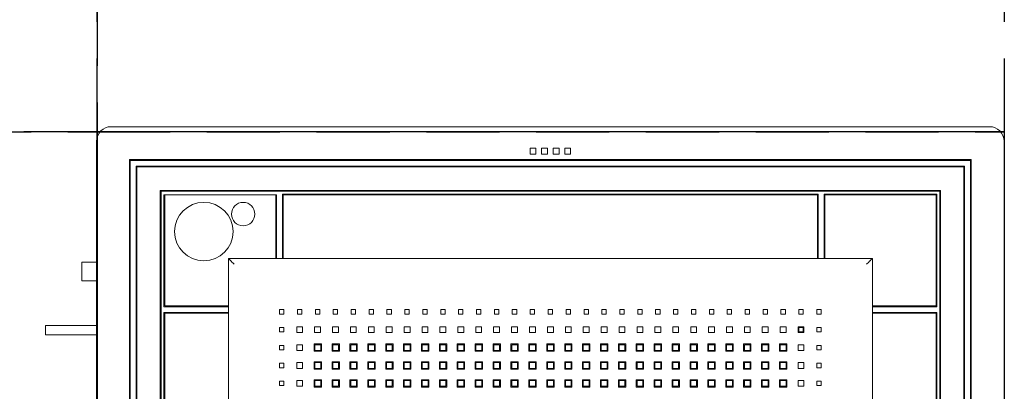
# Model space of a CAD drawing. Header units: millimetres. Extents: x 19325 to 32410, y -4876 to 2807.
# Tile 38 of 72: x 20640 to 20707, y -2385 to -2360. Entities that reach past the tile are written whole.
import ezdxf
from ezdxf import colors
from ezdxf.entities.mleader import LeaderData, LeaderLine
from ezdxf.math import Vec2, Vec3

# ---------------------------------------------------------------- set-up
doc = ezdxf.new("R2010")
doc.units = ezdxf.units.MM
doc.linetypes.add('HIDDEN', pattern=[0.375, 0.25, -0.125])
doc.layers.add('.WK_WODA_OPIS', color=7, linetype='Continuous', lineweight=13)
doc.layers.add('GL-urzadzenia', color=90, linetype='Continuous', lineweight=20)
doc.layers.add('A_SUFITY', color=2, linetype='Continuous')
doc.styles.add('WYMIARY', font='romans.shx', dxfattribs={"width": 0.7})

# ---------------------------------------------------------------- blocks, each defined once
blk = doc.blocks.new('RSen_55_ME_FB_indoor unit - vrv - cassette-wall-floor_daikin - fxza50a2veb - fully flat cassette - fully flat decoration panel_daikin_lxwxh 620x620x306 mm-5003518-bottom')
at = {"lineweight": 18}
for p, q in [((-265, 266.5), (-265, 266.5)), ((265, 266.5), (265, 266.5)), ((-310, 217.35), (-320, 217.35)), ((-320, 211), (-320, 217.35)), ((-266, 217.35), (-266.5, 217.35)), ((-263.5, 217.35), (-264, 217.35)), ((-320, 204.65), (-320, 211)), ((-320, 204.65), (-310, 204.65)), ((-266.5, 204.65), (-266, 204.65)), ((-264, 204.65), (-263.96, 204.65)), ((-310, 174.17), (-345, 174.17)), ((-345, 171), (-345, 174.17)), ((-345, 167.82), (-345, 171)), ((-345, 167.82), (-310, 167.82)), ((-310, -183), (-320, -183)), ((-320, -196), (-320, -183)), ((-320, -209), (-320, -196)), ((-320, -209), (-310, -209))]:
    blk.add_line(p, q, dxfattribs=at)
for centre, start, end in [((-266.5, 266.5), 270.00002, 289.63436), ((-266.5, 266.5), 340.45035, 360), ((266.5, 266.5), 180, 199.54969), ((266.5, 266.5), 250.36568, 270), ((-266.5, -266.5), 70.36568, 90), ((-266.5, -266.5), 0.07891, 19.71902), ((266.5, -266.5), 160.28101, 179.92112), ((266.5, -266.5), 90.00002, 109.63436)]:
    blk.add_arc(centre, 1.5, start, end, dxfattribs=at)
blk = doc.blocks.new('RSen_55_ME_FB_SOg - fxza50a2veb - fully flat decoration panel - SH_daikin_tbq - standard-4997338-bottom')
at = {"lineweight": 18}
for p, q in [((300, 310), (-300, 310)), ((-310, 300), (-310, 300)), ((-310, 300), (-310, -300)), ((310, 300), (310, 300)), ((310, -300), (310, 300)), ((-13.85, 291.23), (-13.85, 295.23)), ((-13.85, 295.23), (-9.85, 295.23)), ((-9.85, 291.23), (-13.85, 291.23)), ((-9.85, 295.23), (-9.85, 291.23)), ((-5.95, 291.23), (-5.95, 295.23)), ((-5.95, 295.23), (-1.95, 295.23)), ((-1.95, 291.23), (-5.95, 291.23)), ((-1.95, 295.23), (-1.95, 291.23)), ((1.95, 291.23), (1.95, 295.23)), ((1.95, 295.23), (5.95, 295.23)), ((5.95, 291.23), (1.95, 291.23)), ((5.95, 295.23), (5.95, 291.23)), ((9.85, 291.23), (9.85, 295.23)), ((9.85, 295.23), (13.85, 295.23)), ((13.85, 291.23), (9.85, 291.23)), ((13.85, 295.23), (13.85, 291.23)), ((-287.5, 287.5), (-287.5, -287.5)), ((287.5, 287.5), (-287.5, 287.5)), ((287, 287), (-287, 287)), ((-287, 287), (-287, -287)), ((-287, 287), (-287, 287)), ((-283, 283), (283, 283)), ((-283, -283), (-283, 283)), ((283, 283), (283, -283)), ((287, -287), (287, 287)), ((287, 287), (287, 287)), ((287.5, -287.5), (287.5, 287.5)), ((-282.5, 282.5), (-282.5, 282.5)), ((-282.5, 282.5), (282.5, 282.5)), ((-282.5, -282.5), (-282.5, 282.5)), ((282.5, 282.5), (282.5, 282.5)), ((282.5, 282.5), (282.5, -282.5)), ((-266.5, -266.5), (-266.5, 266.5)), ((-266.5, 266.5), (266.5, 266.5)), ((266, 266), (-266, 266)), ((-266, 266), (-266, -266)), ((-266, 266), (-266, 266)), ((-264, 187), (-264, 263.5)), ((-264, 263.5), (-187, 263.5)), ((-187.5, 263.5), (-263.5, 263.5)), ((-263.5, 263.5), (-263.5, 187.5)), ((-262.75, 266.5), (-262.82, 266)), ((-255.34, 266), (-255.27, 266.5)), ((-187.5, 222.14), (-187.5, 263.5)), ((-187, 263.5), (-187, 222.14)), ((-183, 264), (183, 264)), ((-183, 222.14), (-183, 264)), ((182.5, 263.5), (-182.5, 263.5)), ((-182.5, 263.5), (-182.5, 222.14)), ((-182.5, 263.5), (-182.5, 263.5)), ((182.5, 222.14), (182.5, 263.5)), ((182.5, 263.5), (182.5, 263.5)), ((183, 264), (183, 222.14)), ((187, 264), (264, 264)), ((187, 222.14), (187, 264)), ((263.5, 263.5), (187.5, 263.5)), ((187.5, 263.5), (187.5, 222.14)), ((187.5, 263.5), (187.5, 263.5)), ((248.93, 266.5), (249.43, 266)), ((251.43, 264), (251.93, 263.5)), ((261.63, 266), (261.28, 266.35)), ((263.5, 187.5), (263.5, 263.5)), ((263.5, 263.5), (263.5, 263.5)), ((264, 263.63), (263.63, 264)), ((264, 264), (264, 187)), ((266, -266), (266, 266)), ((266, 266), (266, 266)), ((266.5, 266.5), (266.5, -266.5)), ((266.5, 261.14), (266, 261.63)), ((263.5, 251.93), (264, 251.43)), ((266, 249.43), (266.5, 248.93)), ((-266.5, 248.69), (-266, 248.62)), ((-264, 248.33), (-263.5, 248.26)), ((-187.5, 220), (-187.5, 222.14)), ((-187, 222.14), (-187, 220)), ((-183, 220), (-183, 222.14)), ((-182.5, 222.14), (-182.5, 220)), ((182.5, 220), (182.5, 222.14)), ((183, 222.14), (183, 220)), ((187, 220), (187, 222.14)), ((187.5, 222.14), (187.5, 220)), ((-220, 220), (-220, -220)), ((-220, -220), (-220, 220)), ((-220, 220), (220, 220)), ((220, -220), (220, 220)), ((220, 220), (220, -220)), ((-264, 204.35), (-263.5, 207.91)), ((-266.5, 186.56), (-266, 190.12)), ((-222.14, 187), (-264, 187)), ((-264, -183), (-264, 183)), ((-264, 183), (-222.14, 183)), ((-263.5, 187.5), (-222.14, 187.5)), ((-263.5, 182.5), (-263.5, -182.5)), ((-222.14, 182.5), (-263.5, 182.5)), ((-263.5, 182.5), (-263.5, 182.5)), ((-222.14, 187.5), (-220, 187.5)), ((-220, 187), (-222.14, 187)), ((-222.14, 183), (-220, 183)), ((-220, 182.5), (-222.14, 182.5)), ((-185, 185), (-182, 185)), ((-185, 182), (-185, 185)), ((-182, 182), (-185, 182)), ((-182, 185), (-182, 182)), ((-172.77, 182), (-172.77, 185)), ((-172.77, 185), (-169.77, 185)), ((-169.77, 182), (-172.77, 182)), ((-169.77, 185), (-169.77, 182)), ((-160.54, 182), (-160.54, 185)), ((-160.54, 185), (-157.54, 185)), ((-157.54, 182), (-160.54, 182)), ((-157.54, 185), (-157.54, 182)), ((-148.31, 182), (-148.31, 185)), ((-148.31, 185), (-145.31, 185)), ((-145.31, 182), (-148.31, 182)), ((-145.31, 185), (-145.31, 182)), ((-136.08, 182), (-136.08, 185)), ((-136.08, 185), (-133.08, 185)), ((-133.08, 182), (-136.08, 182)), ((-133.08, 185), (-133.08, 182)), ((-123.85, 182), (-123.85, 185)), ((-123.85, 185), (-120.85, 185)), ((-120.85, 182), (-123.85, 182)), ((-120.85, 185), (-120.85, 182)), ((-111.62, 182), (-111.62, 185)), ((-111.62, 185), (-108.62, 185)), ((-108.62, 182), (-111.62, 182)), ((-108.62, 185), (-108.62, 182)), ((-99.39, 182), (-99.39, 185)), ((-99.39, 185), (-96.39, 185)), ((-96.39, 182), (-99.39, 182)), ((-96.39, 185), (-96.39, 182)), ((-87.16, 182), (-87.16, 185)), ((-87.16, 185), (-84.16, 185)), ((-84.16, 182), (-87.16, 182)), ((-84.16, 185), (-84.16, 182)), ((-74.93, 182), (-74.93, 185)), ((-74.93, 185), (-71.93, 185)), ((-71.93, 182), (-74.93, 182)), ((-71.93, 185), (-71.93, 182)), ((-62.7, 182), (-62.7, 185)), ((-62.7, 185), (-59.7, 185)), ((-59.7, 182), (-62.7, 182)), ((-59.7, 185), (-59.7, 182)), ((-50.47, 182), (-50.47, 185)), ((-50.47, 185), (-47.47, 185)), ((-47.47, 182), (-50.47, 182)), ((-47.47, 185), (-47.47, 182)), ((-38.24, 182), (-38.24, 185)), ((-38.24, 185), (-35.24, 185)), ((-35.24, 182), (-38.24, 182)), ((-35.24, 185), (-35.24, 182)), ((-26.01, 182), (-26.01, 185)), ((-26.01, 185), (-23.01, 185)), ((-23.01, 182), (-26.01, 182)), ((-23.01, 185), (-23.01, 182)), ((-13.78, 182), (-13.78, 185)), ((-13.78, 185), (-10.78, 185)), ((-10.78, 182), (-13.78, 182)), ((-10.78, 185), (-10.78, 182)), ((-1.5, 185), (1.5, 185)), ((-1.5, 182), (-1.5, 185)), ((1.5, 182), (-1.5, 182)), ((1.5, 185), (1.5, 182)), ((10.78, 182), (10.78, 185)), ((10.78, 185), (13.78, 185)), ((13.78, 182), (10.78, 182)), ((13.78, 185), (13.78, 182)), ((23.01, 182), (23.01, 185)), ((23.01, 185), (26.01, 185)), ((26.01, 182), (23.01, 182)), ((26.01, 185), (26.01, 182)), ((35.24, 182), (35.24, 185)), ((35.24, 185), (38.24, 185)), ((38.24, 182), (35.24, 182)), ((38.24, 185), (38.24, 182)), ((47.47, 182), (47.47, 185)), ((47.47, 185), (50.47, 185)), ((50.47, 182), (47.47, 182)), ((50.47, 185), (50.47, 182)), ((59.7, 182), (59.7, 185)), ((59.7, 185), (62.7, 185)), ((62.7, 182), (59.7, 182)), ((62.7, 185), (62.7, 182)), ((71.93, 182), (71.93, 185)), ((71.93, 185), (74.93, 185)), ((74.93, 182), (71.93, 182)), ((74.93, 185), (74.93, 182)), ((84.16, 182), (84.16, 185)), ((84.16, 185), (87.16, 185)), ((87.16, 182), (84.16, 182)), ((87.16, 185), (87.16, 182)), ((96.39, 182), (96.39, 185)), ((96.39, 185), (99.39, 185)), ((99.39, 182), (96.39, 182)), ((99.39, 185), (99.39, 182)), ((108.62, 182), (108.62, 185)), ((108.62, 185), (111.62, 185)), ((111.62, 182), (108.62, 182)), ((111.62, 185), (111.62, 182)), ((120.85, 182), (120.85, 185)), ((120.85, 185), (123.85, 185)), ((123.85, 182), (120.85, 182)), ((123.85, 185), (123.85, 182)), ((133.08, 182), (133.08, 185)), ((133.08, 185), (136.08, 185)), ((136.08, 182), (133.08, 182)), ((136.08, 185), (136.08, 182)), ((145.31, 182), (145.31, 185)), ((145.31, 185), (148.31, 185)), ((148.31, 182), (145.31, 182)), ((148.31, 185), (148.31, 182)), ((157.54, 182), (157.54, 185)), ((157.54, 185), (160.54, 185)), ((160.54, 182), (157.54, 182)), ((160.54, 185), (160.54, 182)), ((169.77, 182), (169.77, 185)), ((169.77, 185), (172.77, 185)), ((172.77, 182), (169.77, 182)), ((172.77, 185), (172.77, 182)), ((182, 182), (182, 185)), ((182, 185), (185, 185)), ((185, 182), (182, 182)), ((185, 185), (185, 182)), ((220, 187.5), (222.14, 187.5)), ((222.14, 187), (220, 187)), ((220, 183), (222.14, 183)), ((222.14, 182.5), (220, 182.5)), ((222.14, 187.5), (263.5, 187.5)), ((264, 187), (222.14, 187)), ((222.14, 183), (264, 183)), ((263.5, 182.5), (222.14, 182.5)), ((263.5, -182.5), (263.5, 182.5)), ((263.5, 182.5), (263.5, 182.5)), ((264, 183), (264, -183)), ((-185, 172.77), (-182, 172.77)), ((-185, 169.77), (-185, 172.77)), ((-182, 169.77), (-185, 169.77)), ((-182, 172.77), (-182, 169.77)), ((-173.27, 169.27), (-173.27, 173.27)), ((-173.27, 173.27), (-169.27, 173.27)), ((-169.27, 169.27), (-173.27, 169.27)), ((-169.27, 173.27), (-169.27, 169.27)), ((-161.04, 169.27), (-161.04, 173.27)), ((-161.04, 173.27), (-157.04, 173.27)), ((-157.04, 169.27), (-161.04, 169.27)), ((-157.04, 173.27), (-157.04, 169.27)), ((-148.81, 169.27), (-148.81, 173.27)), ((-148.81, 173.27), (-144.81, 173.27)), ((-144.81, 169.27), (-148.81, 169.27)), ((-144.81, 173.27), (-144.81, 169.27)), ((-136.58, 169.27), (-136.58, 173.27)), ((-136.58, 173.27), (-132.58, 173.27)), ((-132.58, 169.27), (-136.58, 169.27)), ((-132.58, 173.27), (-132.58, 169.27)), ((-124.35, 169.27), (-124.35, 173.27)), ((-124.35, 173.27), (-120.35, 173.27)), ((-120.35, 169.27), (-124.35, 169.27)), ((-120.35, 173.27), (-120.35, 169.27)), ((-112.12, 169.27), (-112.12, 173.27)), ((-112.12, 173.27), (-108.12, 173.27)), ((-108.12, 169.27), (-112.12, 169.27)), ((-108.12, 173.27), (-108.12, 169.27)), ((-99.89, 169.27), (-99.89, 173.27)), ((-99.89, 173.27), (-95.89, 173.27)), ((-95.89, 169.27), (-99.89, 169.27)), ((-95.89, 173.27), (-95.89, 169.27)), ((-87.66, 169.27), (-87.66, 173.27)), ((-87.66, 173.27), (-83.66, 173.27)), ((-83.66, 169.27), (-87.66, 169.27)), ((-83.66, 173.27), (-83.66, 169.27)), ((-75.43, 169.27), (-75.43, 173.27)), ((-75.43, 173.27), (-71.43, 173.27)), ((-71.43, 169.27), (-75.43, 169.27)), ((-71.43, 173.27), (-71.43, 169.27)), ((-63.2, 169.27), (-63.2, 173.27)), ((-63.2, 173.27), (-59.2, 173.27)), ((-59.2, 169.27), (-63.2, 169.27)), ((-59.2, 173.27), (-59.2, 169.27)), ((-50.97, 169.27), (-50.97, 173.27)), ((-50.97, 173.27), (-46.97, 173.27)), ((-46.97, 169.27), (-50.97, 169.27)), ((-46.97, 173.27), (-46.97, 169.27)), ((-38.74, 169.27), (-38.74, 173.27)), ((-38.74, 173.27), (-34.74, 173.27)), ((-34.74, 169.27), (-38.74, 169.27)), ((-34.74, 173.27), (-34.74, 169.27)), ((-26.51, 169.27), (-26.51, 173.27)), ((-26.51, 173.27), (-22.51, 173.27)), ((-22.51, 169.27), (-26.51, 169.27)), ((-22.51, 173.27), (-22.51, 169.27)), ((-14.18, 173.27), (-10.18, 173.27)), ((-14.18, 169.27), (-14.18, 173.27)), ((-10.18, 169.27), (-14.18, 169.27)), ((-10.18, 173.27), (-10.18, 169.27)), ((-1.95, 173.27), (2.05, 173.27)), ((-1.95, 169.27), (-1.95, 173.27)), ((2.05, 169.27), (-1.95, 169.27)), ((2.05, 173.27), (2.05, 169.27)), ((10.28, 173.27), (14.28, 173.27)), ((10.28, 169.27), (10.28, 173.27)), ((14.28, 169.27), (10.28, 169.27)), ((14.28, 173.27), (14.28, 169.27)), ((22.51, 173.27), (26.51, 173.27)), ((22.51, 169.27), (22.51, 173.27)), ((26.51, 169.27), (22.51, 169.27)), ((26.51, 173.27), (26.51, 169.27)), ((34.74, 173.27), (38.74, 173.27)), ((34.74, 169.27), (34.74, 173.27)), ((38.74, 169.27), (34.74, 169.27)), ((38.74, 173.27), (38.74, 169.27)), ((46.97, 173.27), (50.97, 173.27)), ((46.97, 169.27), (46.97, 173.27)), ((50.97, 169.27), (46.97, 169.27)), ((50.97, 173.27), (50.97, 169.27)), ((59.2, 173.27), (63.2, 173.27)), ((59.2, 169.27), (59.2, 173.27)), ((63.2, 169.27), (59.2, 169.27)), ((63.2, 173.27), (63.2, 169.27)), ((71.43, 173.27), (75.43, 173.27)), ((71.43, 169.27), (71.43, 173.27)), ((75.43, 169.27), (71.43, 169.27)), ((75.43, 173.27), (75.43, 169.27)), ((83.66, 173.27), (87.66, 173.27)), ((83.66, 169.27), (83.66, 173.27)), ((87.66, 169.27), (83.66, 169.27)), ((87.66, 173.27), (87.66, 169.27)), ((95.89, 173.27), (99.89, 173.27)), ((95.89, 169.27), (95.89, 173.27)), ((99.89, 169.27), (95.89, 169.27)), ((99.89, 173.27), (99.89, 169.27)), ((108.12, 173.27), (112.12, 173.27)), ((108.12, 169.27), (108.12, 173.27)), ((112.12, 169.27), (108.12, 169.27)), ((112.12, 173.27), (112.12, 169.27)), ((120.35, 173.27), (124.35, 173.27)), ((120.35, 169.27), (120.35, 173.27)), ((124.35, 169.27), (120.35, 169.27)), ((124.35, 173.27), (124.35, 169.27)), ((132.58, 173.27), (136.58, 173.27)), ((132.58, 169.27), (132.58, 173.27)), ((136.58, 169.27), (132.58, 169.27)), ((136.58, 173.27), (136.58, 169.27)), ((144.81, 173.27), (148.81, 173.27)), ((144.81, 169.27), (144.81, 173.27)), ((148.81, 169.27), (144.81, 169.27)), ((148.81, 173.27), (148.81, 169.27)), ((157.04, 173.27), (161.04, 173.27)), ((157.04, 169.27), (157.04, 173.27)), ((161.04, 169.27), (157.04, 169.27)), ((161.04, 173.27), (161.04, 169.27)), ((169.27, 173.27), (173.27, 173.27)), ((169.27, 169.27), (169.27, 173.27)), ((173.27, 169.27), (169.27, 169.27)), ((169.8, 172.83), (169.8, 169.83)), ((172.8, 172.83), (169.8, 172.83)), ((169.8, 169.83), (172.8, 169.83)), ((172.8, 169.83), (172.8, 172.83)), ((173.27, 173.27), (173.27, 169.27)), ((182, 172.77), (182, 169.77)), ((185, 172.77), (182, 172.77)), ((182, 169.77), (182, 172.77)), ((182, 172.77), (185, 172.77)), ((182, 169.77), (185, 169.77)), ((185, 169.77), (182, 169.77)), ((185, 169.77), (185, 172.77)), ((185, 172.77), (185, 169.77)), ((-161.35, 156.54), (-161.35, 161.54)), ((-161.35, 161.54), (-156.35, 161.54)), ((-156.35, 161.54), (-156.35, 156.54)), ((-149.12, 156.54), (-149.12, 161.54)), ((-149.12, 161.54), (-144.12, 161.54)), ((-144.12, 161.54), (-144.12, 156.54)), ((-136.92, 156.54), (-136.92, 161.54)), ((-136.92, 161.54), (-131.92, 161.54)), ((-131.92, 161.54), (-131.92, 156.54)), ((-124.72, 156.54), (-124.72, 161.54)), ((-124.72, 161.54), (-119.72, 161.54)), ((-119.72, 161.54), (-119.72, 156.54)), ((-112.49, 156.54), (-112.49, 161.54)), ((-112.49, 161.54), (-107.49, 161.54)), ((-107.49, 161.54), (-107.49, 156.54)), ((-100.29, 156.54), (-100.29, 161.54)), ((-100.29, 161.54), (-95.29, 161.54)), ((-95.29, 161.54), (-95.29, 156.54)), ((-88.09, 156.54), (-88.09, 161.54)), ((-88.09, 161.54), (-83.09, 161.54)), ((-83.09, 161.54), (-83.09, 156.54)), ((-75.83, 156.54), (-75.83, 161.54)), ((-75.83, 161.54), (-70.83, 161.54)), ((-70.83, 161.54), (-70.83, 156.54)), ((-63.6, 156.54), (-63.6, 161.54)), ((-63.6, 161.54), (-58.6, 161.54)), ((-58.6, 161.54), (-58.6, 156.54)), ((-51.34, 156.54), (-51.34, 161.54)), ((-51.34, 161.54), (-46.34, 161.54)), ((-46.34, 161.54), (-46.34, 156.54)), ((-39.11, 156.54), (-39.11, 161.54)), ((-39.11, 161.54), (-34.11, 161.54)), ((-34.11, 161.54), (-34.11, 156.54)), ((-26.91, 156.54), (-26.91, 161.54)), ((-26.91, 161.54), (-21.91, 161.54)), ((-21.91, 161.54), (-21.91, 156.54)), ((-14.71, 156.54), (-14.71, 161.54)), ((-14.71, 161.54), (-9.71, 161.54)), ((-9.71, 161.54), (-9.71, 156.54)), ((-2.45, 156.54), (-2.45, 161.54)), ((-2.45, 161.54), (2.55, 161.54)), ((2.55, 161.54), (2.55, 156.54)), ((9.78, 156.54), (9.78, 161.54)), ((9.78, 161.54), (14.78, 161.54)), ((14.78, 161.54), (14.78, 156.54)), ((22.04, 156.54), (22.04, 161.54)), ((22.04, 161.54), (27.04, 161.54)), ((27.04, 161.54), (27.04, 156.54)), ((34.27, 156.54), (34.27, 161.54)), ((34.27, 161.54), (39.27, 161.54)), ((39.27, 161.54), (39.27, 156.54)), ((46.47, 156.54), (46.47, 161.54)), ((46.47, 161.54), (51.47, 161.54)), ((51.47, 161.54), (51.47, 156.54)), ((58.67, 156.54), (58.67, 161.54)), ((58.67, 161.54), (63.67, 161.54)), ((63.67, 161.54), (63.67, 156.54)), ((70.93, 156.54), (70.93, 161.54)), ((70.93, 161.54), (75.93, 161.54)), ((75.93, 161.54), (75.93, 156.54)), ((83.16, 156.54), (83.16, 161.54)), ((83.16, 161.54), (88.16, 161.54)), ((88.16, 161.54), (88.16, 156.54)), ((95.42, 156.54), (95.42, 161.54)), ((95.42, 161.54), (100.42, 161.54)), ((100.42, 161.54), (100.42, 156.54)), ((107.65, 156.54), (107.65, 161.54)), ((107.65, 161.54), (112.65, 161.54)), ((112.65, 161.54), (112.65, 156.54)), ((119.85, 156.54), (119.85, 161.54)), ((119.85, 161.54), (124.85, 161.54)), ((124.85, 161.54), (124.85, 156.54)), ((132.05, 156.54), (132.05, 161.54)), ((132.05, 161.54), (137.05, 161.54)), ((137.05, 161.54), (137.05, 156.54)), ((144.31, 156.54), (144.31, 161.54)), ((144.31, 161.54), (149.31, 161.54)), ((149.31, 161.54), (149.31, 156.54)), ((156.54, 156.54), (156.54, 161.54)), ((156.54, 161.54), (161.54, 161.54)), ((161.54, 161.54), (161.54, 156.54)), ((-185, 160.54), (-182, 160.54)), ((-185, 157.54), (-185, 160.54)), ((-182, 157.54), (-185, 157.54)), ((-182, 160.54), (-182, 157.54)), ((-173.27, 157.04), (-173.27, 161.04)), ((-173.27, 161.04), (-169.27, 161.04)), ((-169.27, 157.04), (-173.27, 157.04)), ((-169.27, 161.04), (-169.27, 157.04)), ((-156.35, 156.54), (-161.35, 156.54)), ((-156.88, 161.04), (-160.88, 161.04)), ((-160.88, 161.04), (-160.88, 157.04)), ((-160.88, 157.04), (-156.88, 157.04)), ((-156.88, 157.04), (-156.88, 161.04)), ((-144.12, 156.54), (-149.12, 156.54)), ((-144.65, 161.04), (-148.65, 161.04)), ((-148.65, 161.04), (-148.65, 157.04)), ((-148.65, 157.04), (-144.65, 157.04)), ((-144.65, 157.04), (-144.65, 161.04)), ((-131.92, 156.54), (-136.92, 156.54)), ((-132.42, 161.04), (-136.42, 161.04)), ((-136.42, 161.04), (-136.42, 157.04)), ((-136.42, 157.04), (-132.42, 157.04)), ((-132.42, 157.04), (-132.42, 161.04)), ((-119.72, 156.54), (-124.72, 156.54)), ((-120.25, 161.04), (-124.25, 161.04)), ((-124.25, 161.04), (-124.25, 157.04)), ((-124.25, 157.04), (-120.25, 157.04)), ((-120.25, 157.04), (-120.25, 161.04)), ((-107.49, 156.54), (-112.49, 156.54)), ((-108.02, 161.04), (-112.02, 161.04)), ((-112.02, 161.04), (-112.02, 157.04)), ((-112.02, 157.04), (-108.02, 157.04)), ((-108.02, 157.04), (-108.02, 161.04)), ((-95.29, 156.54), (-100.29, 156.54)), ((-95.79, 161.04), (-99.79, 161.04)), ((-99.79, 161.04), (-99.79, 157.04)), ((-99.79, 157.04), (-95.79, 157.04)), ((-95.79, 157.04), (-95.79, 161.04)), ((-83.09, 156.54), (-88.09, 156.54)), ((-83.56, 161.04), (-87.56, 161.04)), ((-87.56, 161.04), (-87.56, 157.04)), ((-87.56, 157.04), (-83.56, 157.04)), ((-83.56, 157.04), (-83.56, 161.04)), ((-70.83, 156.54), (-75.83, 156.54)), ((-71.33, 161.04), (-75.33, 161.04)), ((-75.33, 161.04), (-75.33, 157.04)), ((-75.33, 157.04), (-71.33, 157.04)), ((-71.33, 157.04), (-71.33, 161.04)), ((-58.6, 156.54), (-63.6, 156.54)), ((-59.13, 161.04), (-63.13, 161.04)), ((-63.13, 161.04), (-63.13, 157.04)), ((-63.13, 157.04), (-59.13, 157.04)), ((-59.13, 157.04), (-59.13, 161.04)), ((-46.34, 156.54), (-51.34, 156.54)), ((-46.87, 161.04), (-50.87, 161.04)), ((-50.87, 161.04), (-50.87, 157.04)), ((-50.87, 157.04), (-46.87, 157.04)), ((-46.87, 157.04), (-46.87, 161.04)), ((-34.11, 156.54), (-39.11, 156.54)), ((-34.64, 161.04), (-38.64, 161.04)), ((-38.64, 161.04), (-38.64, 157.04)), ((-38.64, 157.04), (-34.64, 157.04)), ((-34.64, 157.04), (-34.64, 161.04)), ((-21.91, 156.54), (-26.91, 156.54)), ((-22.41, 161.04), (-26.41, 161.04)), ((-26.41, 161.04), (-26.41, 157.04)), ((-26.41, 157.04), (-22.41, 157.04)), ((-22.41, 157.04), (-22.41, 161.04)), ((-9.71, 156.54), (-14.71, 156.54)), ((-10.18, 161.04), (-14.18, 161.04)), ((-14.18, 161.04), (-14.18, 157.04)), ((-14.18, 157.04), (-10.18, 157.04)), ((-10.18, 157.04), (-10.18, 161.04)), ((2.55, 156.54), (-2.45, 156.54)), ((2.05, 161.04), (-1.95, 161.04)), ((-1.95, 161.04), (-1.95, 157.04)), ((-1.95, 157.04), (2.05, 157.04)), ((2.05, 157.04), (2.05, 161.04)), ((14.78, 156.54), (9.78, 156.54)), ((14.28, 161.04), (10.28, 161.04)), ((10.28, 161.04), (10.28, 157.04)), ((10.28, 157.04), (14.28, 157.04)), ((14.28, 157.04), (14.28, 161.04)), ((27.04, 156.54), (22.04, 156.54)), ((26.51, 161.04), (22.51, 161.04)), ((22.51, 161.04), (22.51, 157.04)), ((22.51, 157.04), (26.51, 157.04)), ((26.51, 157.04), (26.51, 161.04)), ((39.27, 156.54), (34.27, 156.54)), ((38.74, 161.04), (34.74, 161.04)), ((34.74, 161.04), (34.74, 157.04)), ((34.74, 157.04), (38.74, 157.04)), ((38.74, 157.04), (38.74, 161.04)), ((51.47, 156.54), (46.47, 156.54)), ((50.97, 161.04), (46.97, 161.04)), ((46.97, 161.04), (46.97, 157.04)), ((46.97, 157.04), (50.97, 157.04)), ((50.97, 157.04), (50.97, 161.04)), ((63.67, 156.54), (58.67, 156.54)), ((63.17, 161.04), (59.17, 161.04)), ((59.17, 161.04), (59.17, 157.04)), ((59.17, 157.04), (63.17, 157.04)), ((63.17, 157.04), (63.17, 161.04)), ((75.93, 156.54), (70.93, 156.54)), ((75.43, 161.04), (71.43, 161.04)), ((71.43, 161.04), (71.43, 157.04)), ((71.43, 157.04), (75.43, 157.04)), ((75.43, 157.04), (75.43, 161.04)), ((88.16, 156.54), (83.16, 156.54)), ((87.66, 161.04), (83.66, 161.04)), ((83.66, 161.04), (83.66, 157.04)), ((83.66, 157.04), (87.66, 157.04)), ((87.66, 157.04), (87.66, 161.04)), ((100.42, 156.54), (95.42, 156.54)), ((99.89, 161.04), (95.89, 161.04)), ((95.89, 161.04), (95.89, 157.04)), ((95.89, 157.04), (99.89, 157.04)), ((99.89, 157.04), (99.89, 161.04)), ((112.65, 156.54), (107.65, 156.54)), ((112.12, 161.04), (108.12, 161.04)), ((108.12, 161.04), (108.12, 157.04)), ((108.12, 157.04), (112.12, 157.04)), ((112.12, 157.04), (112.12, 161.04)), ((124.85, 156.54), (119.85, 156.54)), ((124.35, 161.04), (120.35, 161.04)), ((120.35, 161.04), (120.35, 157.04)), ((120.35, 157.04), (124.35, 157.04)), ((124.35, 157.04), (124.35, 161.04)), ((137.05, 156.54), (132.05, 156.54)), ((136.58, 161.04), (132.58, 161.04)), ((132.58, 161.04), (132.58, 157.04)), ((132.58, 157.04), (136.58, 157.04)), ((136.58, 157.04), (136.58, 161.04)), ((149.31, 156.54), (144.31, 156.54)), ((148.81, 161.04), (144.81, 161.04)), ((144.81, 161.04), (144.81, 157.04)), ((144.81, 157.04), (148.81, 157.04)), ((148.81, 157.04), (148.81, 161.04)), ((161.54, 156.54), (156.54, 156.54)), ((161.04, 161.04), (157.04, 161.04)), ((157.04, 161.04), (157.04, 157.04)), ((157.04, 157.04), (161.04, 157.04)), ((161.04, 157.04), (161.04, 161.04)), ((169.27, 161.04), (173.27, 161.04)), ((169.27, 157.04), (169.27, 161.04)), ((173.27, 157.04), (169.27, 157.04)), ((173.27, 161.04), (173.27, 157.04)), ((182, 157.54), (182, 160.54)), ((182, 160.54), (185, 160.54)), ((185, 157.54), (182, 157.54)), ((185, 160.54), (185, 157.54)), ((-185, 148.31), (-182, 148.31)), ((-185, 145.31), (-185, 148.31)), ((-182, 148.31), (-182, 145.31)), ((-173.27, 144.81), (-173.27, 148.81)), ((-173.27, 148.81), (-169.27, 148.81)), ((-169.27, 148.81), (-169.27, 144.81)), ((-161.35, 144.31), (-161.35, 149.31)), ((-161.35, 149.31), (-156.35, 149.31)), ((-156.88, 148.81), (-160.88, 148.81)), ((-160.88, 148.81), (-160.88, 144.81)), ((-156.88, 144.81), (-156.88, 148.81)), ((-156.35, 149.31), (-156.35, 144.31)), ((-149.12, 144.31), (-149.12, 149.31)), ((-149.12, 149.31), (-144.12, 149.31)), ((-144.65, 148.81), (-148.65, 148.81)), ((-148.65, 148.81), (-148.65, 144.81)), ((-144.65, 144.81), (-144.65, 148.81)), ((-144.12, 149.31), (-144.12, 144.31)), ((-136.92, 144.31), (-136.92, 149.31)), ((-136.92, 149.31), (-131.92, 149.31)), ((-132.42, 148.81), (-136.42, 148.81)), ((-136.42, 148.81), (-136.42, 144.81)), ((-132.42, 144.81), (-132.42, 148.81)), ((-131.92, 149.31), (-131.92, 144.31)), ((-124.72, 144.31), (-124.72, 149.31)), ((-124.72, 149.31), (-119.72, 149.31)), ((-120.25, 148.81), (-124.25, 148.81)), ((-124.25, 148.81), (-124.25, 144.81)), ((-120.25, 144.81), (-120.25, 148.81)), ((-119.72, 149.31), (-119.72, 144.31)), ((-112.49, 144.31), (-112.49, 149.31)), ((-112.49, 149.31), (-107.49, 149.31)), ((-108.02, 148.81), (-112.02, 148.81)), ((-112.02, 148.81), (-112.02, 144.81)), ((-108.02, 144.81), (-108.02, 148.81)), ((-107.49, 149.31), (-107.49, 144.31)), ((-100.29, 144.31), (-100.29, 149.31)), ((-100.29, 149.31), (-95.29, 149.31)), ((-95.79, 148.81), (-99.79, 148.81)), ((-99.79, 148.81), (-99.79, 144.81)), ((-95.79, 144.81), (-95.79, 148.81)), ((-95.29, 149.31), (-95.29, 144.31)), ((-88.09, 144.31), (-88.09, 149.31)), ((-88.09, 149.31), (-83.09, 149.31)), ((-83.56, 148.81), (-87.56, 148.81)), ((-87.56, 148.81), (-87.56, 144.81)), ((-83.56, 144.81), (-83.56, 148.81)), ((-83.09, 149.31), (-83.09, 144.31)), ((-75.83, 144.31), (-75.83, 149.31)), ((-75.83, 149.31), (-70.83, 149.31)), ((-71.33, 148.81), (-75.33, 148.81)), ((-75.33, 148.81), (-75.33, 144.81)), ((-71.33, 144.81), (-71.33, 148.81)), ((-70.83, 149.31), (-70.83, 144.31)), ((-63.6, 144.31), (-63.6, 149.31)), ((-63.6, 149.31), (-58.6, 149.31)), ((-59.1, 148.81), (-63.1, 148.81)), ((-63.1, 148.81), (-63.1, 144.81)), ((-59.1, 144.81), (-59.1, 148.81)), ((-58.6, 149.31), (-58.6, 144.31)), ((-51.34, 144.31), (-51.34, 149.31)), ((-51.34, 149.31), (-46.34, 149.31)), ((-46.87, 148.81), (-50.87, 148.81)), ((-50.87, 148.81), (-50.87, 144.81)), ((-46.87, 144.81), (-46.87, 148.81)), ((-46.34, 149.31), (-46.34, 144.31)), ((-39.11, 144.31), (-39.11, 149.31)), ((-39.11, 149.31), (-34.11, 149.31)), ((-34.64, 148.81), (-38.64, 148.81)), ((-38.64, 148.81), (-38.64, 144.81)), ((-34.64, 144.81), (-34.64, 148.81)), ((-34.11, 149.31), (-34.11, 144.31)), ((-26.91, 144.31), (-26.91, 149.31)), ((-26.91, 149.31), (-21.91, 149.31)), ((-22.41, 148.81), (-26.41, 148.81)), ((-26.41, 148.81), (-26.41, 144.81)), ((-22.41, 144.81), (-22.41, 148.81)), ((-21.91, 149.31), (-21.91, 144.31)), ((-14.71, 144.31), (-14.71, 149.31)), ((-14.71, 149.31), (-9.71, 149.31)), ((-10.18, 148.81), (-14.18, 148.81)), ((-14.18, 148.81), (-14.18, 144.81)), ((-10.18, 144.81), (-10.18, 148.81)), ((-9.71, 149.31), (-9.71, 144.31)), ((-2.45, 144.31), (-2.45, 149.31)), ((-2.45, 149.31), (2.55, 149.31)), ((2.05, 148.81), (-1.95, 148.81)), ((-1.95, 148.81), (-1.95, 144.81)), ((2.05, 144.81), (2.05, 148.81)), ((2.55, 149.31), (2.55, 144.31)), ((9.78, 144.31), (9.78, 149.31)), ((9.78, 149.31), (14.78, 149.31)), ((14.28, 148.81), (10.28, 148.81)), ((10.28, 148.81), (10.28, 144.81)), ((14.28, 144.81), (14.28, 148.81)), ((14.78, 149.31), (14.78, 144.31)), ((22.04, 144.31), (22.04, 149.31)), ((22.04, 149.31), (27.04, 149.31)), ((26.51, 148.81), (22.51, 148.81)), ((22.51, 148.81), (22.51, 144.81)), ((26.51, 144.81), (26.51, 148.81)), ((27.04, 149.31), (27.04, 144.31)), ((34.27, 144.31), (34.27, 149.31)), ((34.27, 149.31), (39.27, 149.31)), ((38.74, 148.81), (34.74, 148.81)), ((34.74, 148.81), (34.74, 144.81)), ((38.74, 144.81), (38.74, 148.81)), ((39.27, 149.31), (39.27, 144.31)), ((46.47, 144.31), (46.47, 149.31)), ((46.47, 149.31), (51.47, 149.31)), ((50.97, 148.81), (46.97, 148.81)), ((46.97, 148.81), (46.97, 144.81)), ((50.97, 144.81), (50.97, 148.81)), ((51.47, 149.31), (51.47, 144.31)), ((58.67, 144.31), (58.67, 149.31)), ((58.67, 149.31), (63.67, 149.31)), ((63.2, 148.81), (59.2, 148.81)), ((59.2, 148.81), (59.2, 144.81)), ((63.2, 144.81), (63.2, 148.81)), ((63.67, 149.31), (63.67, 144.31)), ((70.93, 144.31), (70.93, 149.31)), ((70.93, 149.31), (75.93, 149.31)), ((75.43, 148.81), (71.43, 148.81)), ((71.43, 148.81), (71.43, 144.81)), ((75.43, 144.81), (75.43, 148.81)), ((75.93, 149.31), (75.93, 144.31)), ((83.16, 144.31), (83.16, 149.31)), ((83.16, 149.31), (88.16, 149.31)), ((87.66, 148.81), (83.66, 148.81)), ((83.66, 148.81), (83.66, 144.81)), ((87.66, 144.81), (87.66, 148.81)), ((88.16, 149.31), (88.16, 144.31)), ((95.42, 144.31), (95.42, 149.31)), ((95.42, 149.31), (100.42, 149.31)), ((99.89, 148.81), (95.89, 148.81)), ((95.89, 148.81), (95.89, 144.81)), ((99.89, 144.81), (99.89, 148.81)), ((100.42, 149.31), (100.42, 144.31)), ((107.65, 144.31), (107.65, 149.31)), ((107.65, 149.31), (112.65, 149.31)), ((112.12, 148.81), (108.12, 148.81)), ((108.12, 148.81), (108.12, 144.81)), ((112.12, 144.81), (112.12, 148.81)), ((112.65, 149.31), (112.65, 144.31)), ((119.85, 144.31), (119.85, 149.31)), ((119.85, 149.31), (124.85, 149.31)), ((124.35, 148.81), (120.35, 148.81)), ((120.35, 148.81), (120.35, 144.81)), ((124.35, 144.81), (124.35, 148.81)), ((124.85, 149.31), (124.85, 144.31)), ((132.05, 144.31), (132.05, 149.31)), ((132.05, 149.31), (137.05, 149.31)), ((136.58, 148.81), (132.58, 148.81)), ((132.58, 148.81), (132.58, 144.81)), ((136.58, 144.81), (136.58, 148.81)), ((137.05, 149.31), (137.05, 144.31)), ((144.31, 144.31), (144.31, 149.31)), ((144.31, 149.31), (149.31, 149.31)), ((148.81, 148.81), (144.81, 148.81)), ((144.81, 148.81), (144.81, 144.81)), ((148.81, 144.81), (148.81, 148.81)), ((149.31, 149.31), (149.31, 144.31)), ((156.54, 144.31), (156.54, 149.31)), ((156.54, 149.31), (161.54, 149.31)), ((161.04, 148.81), (157.04, 148.81)), ((157.04, 148.81), (157.04, 144.81)), ((161.04, 144.81), (161.04, 148.81)), ((161.54, 149.31), (161.54, 144.31)), ((169.27, 148.81), (173.27, 148.81)), ((169.27, 144.81), (169.27, 148.81)), ((173.27, 148.81), (173.27, 144.81)), ((182, 145.31), (182, 148.31)), ((182, 148.31), (185, 148.31)), ((185, 148.31), (185, 145.31)), ((-182, 145.31), (-185, 145.31)), ((-169.27, 144.81), (-173.27, 144.81)), ((-156.35, 144.31), (-161.35, 144.31)), ((-160.88, 144.81), (-156.88, 144.81)), ((-144.12, 144.31), (-149.12, 144.31)), ((-148.65, 144.81), (-144.65, 144.81)), ((-131.92, 144.31), (-136.92, 144.31)), ((-136.42, 144.81), (-132.42, 144.81)), ((-119.72, 144.31), (-124.72, 144.31)), ((-124.25, 144.81), (-120.25, 144.81)), ((-107.49, 144.31), (-112.49, 144.31)), ((-112.02, 144.81), (-108.02, 144.81)), ((-95.29, 144.31), (-100.29, 144.31)), ((-99.79, 144.81), (-95.79, 144.81)), ((-83.09, 144.31), (-88.09, 144.31)), ((-87.56, 144.81), (-83.56, 144.81)), ((-70.83, 144.31), (-75.83, 144.31)), ((-75.33, 144.81), (-71.33, 144.81)), ((-58.6, 144.31), (-63.6, 144.31)), ((-63.1, 144.81), (-59.1, 144.81)), ((-46.34, 144.31), (-51.34, 144.31)), ((-50.87, 144.81), (-46.87, 144.81)), ((-34.11, 144.31), (-39.11, 144.31)), ((-38.64, 144.81), (-34.64, 144.81)), ((-21.91, 144.31), (-26.91, 144.31)), ((-26.41, 144.81), (-22.41, 144.81)), ((-9.71, 144.31), (-14.71, 144.31)), ((-14.18, 144.81), (-10.18, 144.81)), ((2.55, 144.31), (-2.45, 144.31)), ((-1.95, 144.81), (2.05, 144.81)), ((14.78, 144.31), (9.78, 144.31)), ((10.28, 144.81), (14.28, 144.81)), ((27.04, 144.31), (22.04, 144.31)), ((22.51, 144.81), (26.51, 144.81)), ((39.27, 144.31), (34.27, 144.31)), ((34.74, 144.81), (38.74, 144.81)), ((51.47, 144.31), (46.47, 144.31)), ((46.97, 144.81), (50.97, 144.81)), ((63.67, 144.31), (58.67, 144.31)), ((59.2, 144.81), (63.2, 144.81)), ((75.93, 144.31), (70.93, 144.31)), ((71.43, 144.81), (75.43, 144.81)), ((88.16, 144.31), (83.16, 144.31)), ((83.66, 144.81), (87.66, 144.81)), ((100.42, 144.31), (95.42, 144.31)), ((95.89, 144.81), (99.89, 144.81)), ((112.65, 144.31), (107.65, 144.31)), ((108.12, 144.81), (112.12, 144.81)), ((124.85, 144.31), (119.85, 144.31)), ((120.35, 144.81), (124.35, 144.81)), ((137.05, 144.31), (132.05, 144.31)), ((132.58, 144.81), (136.58, 144.81)), ((149.31, 144.31), (144.31, 144.31)), ((144.81, 144.81), (148.81, 144.81)), ((161.54, 144.31), (156.54, 144.31)), ((157.04, 144.81), (161.04, 144.81)), ((173.27, 144.81), (169.27, 144.81)), ((185, 145.31), (182, 145.31)), ((-185, 136.08), (-182, 136.08)), ((-185, 133.08), (-185, 136.08)), ((-182, 136.08), (-182, 133.08)), ((-173.27, 132.58), (-173.27, 136.58)), ((-173.27, 136.58), (-169.27, 136.58)), ((-169.27, 136.58), (-169.27, 132.58)), ((-161.35, 132.08), (-161.35, 137.08)), ((-161.35, 137.08), (-156.35, 137.08)), ((-156.88, 136.58), (-160.88, 136.58)), ((-160.88, 136.58), (-160.88, 132.58)), ((-156.88, 132.58), (-156.88, 136.58)), ((-156.35, 137.08), (-156.35, 132.08)), ((-149.12, 132.08), (-149.12, 137.08)), ((-149.12, 137.08), (-144.12, 137.08)), ((-144.65, 136.58), (-148.65, 136.58)), ((-148.65, 136.58), (-148.65, 132.58)), ((-144.65, 132.58), (-144.65, 136.58)), ((-144.12, 137.08), (-144.12, 132.08)), ((-136.92, 132.08), (-136.92, 137.08)), ((-136.92, 137.08), (-131.92, 137.08)), ((-132.42, 136.58), (-136.42, 136.58)), ((-136.42, 136.58), (-136.42, 132.58)), ((-132.42, 132.58), (-132.42, 136.58)), ((-131.92, 137.08), (-131.92, 132.08)), ((-124.72, 132.08), (-124.72, 137.08)), ((-124.72, 137.08), (-119.72, 137.08)), ((-120.25, 136.58), (-124.25, 136.58)), ((-124.25, 136.58), (-124.25, 132.58)), ((-120.25, 132.58), (-120.25, 136.58)), ((-119.72, 137.08), (-119.72, 132.08)), ((-112.49, 132.08), (-112.49, 137.08)), ((-112.49, 137.08), (-107.49, 137.08)), ((-108.02, 136.58), (-112.02, 136.58)), ((-112.02, 136.58), (-112.02, 132.58)), ((-108.02, 132.58), (-108.02, 136.58)), ((-107.49, 137.08), (-107.49, 132.08)), ((-100.29, 132.08), (-100.29, 137.08)), ((-100.29, 137.08), (-95.29, 137.08)), ((-95.79, 136.58), (-99.79, 136.58)), ((-99.79, 136.58), (-99.79, 132.58)), ((-95.79, 132.58), (-95.79, 136.58)), ((-95.29, 137.08), (-95.29, 132.08)), ((-88.09, 132.08), (-88.09, 137.08)), ((-88.09, 137.08), (-83.09, 137.08)), ((-83.56, 136.58), (-87.56, 136.58)), ((-87.56, 136.58), (-87.56, 132.58)), ((-83.56, 132.58), (-83.56, 136.58)), ((-83.09, 137.08), (-83.09, 132.08)), ((-75.83, 132.08), (-75.83, 137.08)), ((-75.83, 137.08), (-70.83, 137.08)), ((-71.33, 136.58), (-75.33, 136.58)), ((-75.33, 136.58), (-75.33, 132.58)), ((-71.33, 132.58), (-71.33, 136.58)), ((-70.83, 137.08), (-70.83, 132.08)), ((-63.6, 132.08), (-63.6, 137.08)), ((-63.6, 137.08), (-58.6, 137.08)), ((-59.1, 136.58), (-63.1, 136.58)), ((-63.1, 136.58), (-63.1, 132.58)), ((-59.1, 132.58), (-59.1, 136.58)), ((-58.6, 137.08), (-58.6, 132.08)), ((-51.34, 132.08), (-51.34, 137.08)), ((-51.34, 137.08), (-46.34, 137.08)), ((-46.87, 136.58), (-50.87, 136.58)), ((-50.87, 136.58), (-50.87, 132.58)), ((-46.87, 132.58), (-46.87, 136.58)), ((-46.34, 137.08), (-46.34, 132.08)), ((-39.11, 132.08), (-39.11, 137.08)), ((-39.11, 137.08), (-34.11, 137.08)), ((-34.64, 136.58), (-38.64, 136.58)), ((-38.64, 136.58), (-38.64, 132.58)), ((-34.64, 132.58), (-34.64, 136.58)), ((-34.11, 137.08), (-34.11, 132.08)), ((-26.91, 132.08), (-26.91, 137.08)), ((-26.91, 137.08), (-21.91, 137.08)), ((-22.41, 136.58), (-26.41, 136.58)), ((-26.41, 136.58), (-26.41, 132.58)), ((-22.41, 132.58), (-22.41, 136.58)), ((-21.91, 137.08), (-21.91, 132.08)), ((-14.71, 132.08), (-14.71, 137.08)), ((-14.71, 137.08), (-9.71, 137.08)), ((-10.18, 136.58), (-14.18, 136.58)), ((-14.18, 136.58), (-14.18, 132.58)), ((-10.18, 132.58), (-10.18, 136.58)), ((-9.71, 137.08), (-9.71, 132.08)), ((-2.45, 132.08), (-2.45, 137.08)), ((-2.45, 137.08), (2.55, 137.08)), ((2.05, 136.58), (-1.95, 136.58)), ((-1.95, 136.58), (-1.95, 132.58)), ((2.05, 132.58), (2.05, 136.58)), ((2.55, 137.08), (2.55, 132.08)), ((9.78, 132.08), (9.78, 137.08)), ((9.78, 137.08), (14.78, 137.08)), ((14.28, 136.58), (10.28, 136.58)), ((10.28, 136.58), (10.28, 132.58)), ((14.28, 132.58), (14.28, 136.58)), ((14.78, 137.08), (14.78, 132.08)), ((22.04, 132.08), (22.04, 137.08)), ((22.04, 137.08), (27.04, 137.08)), ((26.51, 136.58), (22.51, 136.58)), ((22.51, 136.58), (22.51, 132.58)), ((26.51, 132.58), (26.51, 136.58)), ((27.04, 137.08), (27.04, 132.08)), ((34.27, 132.08), (34.27, 137.08)), ((34.27, 137.08), (39.27, 137.08)), ((38.74, 136.58), (34.74, 136.58)), ((34.74, 136.58), (34.74, 132.58)), ((38.74, 132.58), (38.74, 136.58)), ((39.27, 137.08), (39.27, 132.08)), ((46.47, 132.08), (46.47, 137.08)), ((46.47, 137.08), (51.47, 137.08)), ((50.97, 136.58), (46.97, 136.58)), ((46.97, 136.58), (46.97, 132.58)), ((50.97, 132.58), (50.97, 136.58)), ((51.47, 137.08), (51.47, 132.08)), ((58.67, 132.08), (58.67, 137.08)), ((58.67, 137.08), (63.67, 137.08)), ((63.2, 136.58), (59.2, 136.58)), ((59.2, 136.58), (59.2, 132.58)), ((63.2, 132.58), (63.2, 136.58)), ((63.67, 137.08), (63.67, 132.08)), ((70.93, 132.08), (70.93, 137.08)), ((70.93, 137.08), (75.93, 137.08)), ((75.43, 136.58), (71.43, 136.58)), ((71.43, 136.58), (71.43, 132.58)), ((75.43, 132.58), (75.43, 136.58)), ((75.93, 137.08), (75.93, 132.08)), ((83.16, 132.08), (83.16, 137.08)), ((83.16, 137.08), (88.16, 137.08)), ((87.66, 136.58), (83.66, 136.58)), ((83.66, 136.58), (83.66, 132.58)), ((87.66, 132.58), (87.66, 136.58)), ((88.16, 137.08), (88.16, 132.08)), ((95.42, 132.08), (95.42, 137.08)), ((95.42, 137.08), (100.42, 137.08)), ((99.89, 136.58), (95.89, 136.58)), ((95.89, 136.58), (95.89, 132.58)), ((99.89, 132.58), (99.89, 136.58)), ((100.42, 137.08), (100.42, 132.08)), ((107.65, 132.08), (107.65, 137.08)), ((107.65, 137.08), (112.65, 137.08)), ((112.12, 136.58), (108.12, 136.58)), ((108.12, 136.58), (108.12, 132.58)), ((112.12, 132.58), (112.12, 136.58)), ((112.65, 137.08), (112.65, 132.08)), ((119.85, 132.08), (119.85, 137.08)), ((119.85, 137.08), (124.85, 137.08)), ((124.35, 136.58), (120.35, 136.58)), ((120.35, 136.58), (120.35, 132.58)), ((124.35, 132.58), (124.35, 136.58)), ((124.85, 137.08), (124.85, 132.08)), ((132.05, 132.08), (132.05, 137.08)), ((132.05, 137.08), (137.05, 137.08)), ((136.58, 136.58), (132.58, 136.58)), ((132.58, 136.58), (132.58, 132.58)), ((136.58, 132.58), (136.58, 136.58)), ((137.05, 137.08), (137.05, 132.08)), ((144.31, 132.08), (144.31, 137.08)), ((144.31, 137.08), (149.31, 137.08)), ((148.81, 136.58), (144.81, 136.58)), ((144.81, 136.58), (144.81, 132.58)), ((148.81, 132.58), (148.81, 136.58)), ((149.31, 137.08), (149.31, 132.08)), ((156.54, 132.08), (156.54, 137.08)), ((156.54, 137.08), (161.54, 137.08)), ((161.04, 136.58), (157.04, 136.58)), ((157.04, 136.58), (157.04, 132.58)), ((161.04, 132.58), (161.04, 136.58)), ((161.54, 137.08), (161.54, 132.08)), ((169.27, 136.58), (173.27, 136.58)), ((169.27, 132.58), (169.27, 136.58)), ((173.27, 136.58), (173.27, 132.58)), ((182, 133.08), (182, 136.08)), ((182, 136.08), (185, 136.08)), ((185, 136.08), (185, 133.08)), ((-182, 133.08), (-185, 133.08)), ((-169.27, 132.58), (-173.27, 132.58)), ((-156.35, 132.08), (-161.35, 132.08)), ((-160.88, 132.58), (-156.88, 132.58)), ((-144.12, 132.08), (-149.12, 132.08)), ((-148.65, 132.58), (-144.65, 132.58)), ((-131.92, 132.08), (-136.92, 132.08)), ((-136.42, 132.58), (-132.42, 132.58)), ((-119.72, 132.08), (-124.72, 132.08)), ((-124.25, 132.58), (-120.25, 132.58)), ((-107.49, 132.08), (-112.49, 132.08)), ((-112.02, 132.58), (-108.02, 132.58)), ((-95.29, 132.08), (-100.29, 132.08)), ((-99.79, 132.58), (-95.79, 132.58)), ((-83.09, 132.08), (-88.09, 132.08)), ((-87.56, 132.58), (-83.56, 132.58)), ((-70.83, 132.08), (-75.83, 132.08)), ((-75.33, 132.58), (-71.33, 132.58)), ((-58.6, 132.08), (-63.6, 132.08)), ((-63.1, 132.58), (-59.1, 132.58)), ((-46.34, 132.08), (-51.34, 132.08)), ((-50.87, 132.58), (-46.87, 132.58)), ((-34.11, 132.08), (-39.11, 132.08)), ((-38.64, 132.58), (-34.64, 132.58)), ((-21.91, 132.08), (-26.91, 132.08)), ((-26.41, 132.58), (-22.41, 132.58)), ((-9.71, 132.08), (-14.71, 132.08)), ((-14.18, 132.58), (-10.18, 132.58)), ((2.55, 132.08), (-2.45, 132.08)), ((-1.95, 132.58), (2.05, 132.58)), ((14.78, 132.08), (9.78, 132.08)), ((10.28, 132.58), (14.28, 132.58)), ((27.04, 132.08), (22.04, 132.08)), ((22.51, 132.58), (26.51, 132.58)), ((39.27, 132.08), (34.27, 132.08)), ((34.74, 132.58), (38.74, 132.58)), ((51.47, 132.08), (46.47, 132.08)), ((46.97, 132.58), (50.97, 132.58)), ((63.67, 132.08), (58.67, 132.08)), ((59.2, 132.58), (63.2, 132.58)), ((75.93, 132.08), (70.93, 132.08)), ((71.43, 132.58), (75.43, 132.58)), ((88.16, 132.08), (83.16, 132.08)), ((83.66, 132.58), (87.66, 132.58)), ((100.42, 132.08), (95.42, 132.08)), ((95.89, 132.58), (99.89, 132.58)), ((112.65, 132.08), (107.65, 132.08)), ((108.12, 132.58), (112.12, 132.58)), ((124.85, 132.08), (119.85, 132.08)), ((120.35, 132.58), (124.35, 132.58)), ((137.05, 132.08), (132.05, 132.08)), ((132.58, 132.58), (136.58, 132.58)), ((149.31, 132.08), (144.31, 132.08)), ((144.81, 132.58), (148.81, 132.58)), ((161.54, 132.08), (156.54, 132.08)), ((157.04, 132.58), (161.04, 132.58)), ((173.27, 132.58), (169.27, 132.58)), ((185, 133.08), (182, 133.08))]:
    blk.add_line(p, q, dxfattribs=at)
for centre, radius, start, end in [((-300, 300), 10, 90, 180), ((300, 300), 10, 360, 90), ((263.93, 269.01), 3.75, 222.19947, 225), ((-267.07, 262.71), 3.75, 278.73515, 286.67093), ((-267.07, 262.71), 3.75, 325.35974, 343.6013), ((-236.7, 238.29), 20, 90, 270), ((-236.7, 238.29), 20, 270, 90), ((-209.88, 250.28), 8, 90, 270), ((-209.88, 250.28), 8, 270, 90)]:
    blk.add_arc(centre, radius, start, end, dxfattribs=at)
for points in [[(-216, 216), (-216.35, 216.36), (-216.87, 216.87), (-217.54, 217.53), (-217.93, 217.93), (-218.22, 218.22), (-218.51, 218.51), (-218.77, 218.77), (-219.01, 219.01), (-219.23, 219.23), (-219.47, 219.47), (-219.71, 219.71), (-219.93, 219.93), (-220, 220), (-220, 220)], [(216, 216), (216.36, 216.35), (216.87, 216.87), (217.53, 217.53), (217.93, 217.93), (218.22, 218.22), (218.51, 218.51), (218.77, 218.77), (219.01, 219.01), (219.23, 219.23), (219.47, 219.47), (219.71, 219.71), (219.93, 219.93), (220, 220), (220, 220)]]:
    blk.add_open_spline(points, degree=3, knots=[0, 0, 0, 0, 0.166667, 0.25, 0.333333, 0.375, 0.416667, 0.5, 0.541667, 0.583333, 0.666667, 0.75, 0.833333, 1, 1, 1, 1], dxfattribs=at)
blk = doc.blocks.new('2658cea6-5bf1-4a8d-8ecb-1a42f1d0a86a')
at = {"lineweight": 18}
for name in ['RSen_55_ME_FB_SOg - fxza50a2veb - fully flat decoration panel - SH_daikin_tbq - standard-4997338-bottom', 'RSen_55_ME_FB_indoor unit - vrv - cassette-wall-floor_daikin - fxza50a2veb - fully flat cassette - fully flat decoration panel_daikin_lxwxh 620x620x306 mm-5003518-bottom']:
    blk.add_blockref(name, (0, 0), dxfattribs=at)
blk = doc.blocks.new('116a95a6-ef70-443d-9a1b-21b416471860')
at = {"layer": 'GL-urzadzenia', "xscale": 0.1, "yscale": 0.1, "zscale": 0.1}
blk.add_blockref('2658cea6-5bf1-4a8d-8ecb-1a42f1d0a86a', (35.05, -31), dxfattribs=at)
blk = doc.blocks.new('_None')

msp = doc.modelspace()

# ---------------------------------------------------------------- block references
at = {"lineweight": 0}
msp.add_blockref('116a95a6-ef70-443d-9a1b-21b416471860', (20640.897, -2367.131), dxfattribs=at)

# ---------------------------------------------------------------- next in the draw order: leaders
at = {"layer": '.WK_WODA_OPIS'}
ml = msp.add_multileader_mtext('Standard', dxfattribs=at)
ml.set_content('{\\W0.5;istn. RG - rozdzielnica\\Pgłówna do pozostawienia\\P- rozbudowa o dodatkową\\Pobudowę RN-1x12 mod.}', color=256, style='WYMIARY')
ml.set_leader_properties(linetype='ByLayer', lineweight=-1)
ml.set_arrow_properties(name='NONE')
ml.build(insert=Vec2(0, 0))
ml.multileader.update_dxf_attribs({"text_left_attachment_type": 6, "text_right_attachment_type": 6, "text_top_attachment_type": 0, "text_bottom_attachment_type": 0, "dogleg_length": 86.364, "arrow_head_size": 5})
ctx = ml.context
ctx.base_point, ctx.char_height, ctx.arrow_head_size, ctx.landing_gap_size, ctx.plane_origin = Vec3(20476.891, -2047.368, 3941.398), 15, 5, 1.25, Vec3(-855841.97, 6520491.8, 3941.398)
ctx.left_attachment, ctx.right_attachment = 6, 6
notes = []
notes.append((ctx, [(0, (1, 1, 0), (20645.008, -2047.368, 3941.398), (-1, 0), 10.795, [(0, [(20675.96, -2137.558, 3941.398)], 256, [])])]))
ctx.mtext.insert, ctx.mtext.line_spacing_style = Vec3(20478.141, -2028.796, 3941.398), 2
ctx.mtext.has_bg_fill, ctx.mtext.bg_color, ctx.mtext.bg_scale_factor, ctx.mtext.bg_transparency, ctx.mtext.use_window_bg_color = 1, -1027028792, 1.5, 0, 1
for ctx, leaders in notes:
    for number, flags, end, landing, length, lines in leaders:
        leader = LeaderData()
        leader.index, (leader.has_last_leader_line, leader.has_dogleg_vector, leader.attachment_direction) = number, flags
        leader.last_leader_point, leader.dogleg_vector, leader.dogleg_length = Vec3(end), Vec3(landing), length
        for number, points, colour, breaks in lines:
            line = LeaderLine()
            line.index, line.vertices, line.color, line.breaks = number, Vec3.list(points), colors.encode_raw_color(colour), breaks
            leader.lines.append(line)
        ctx.leaders.append(leader)

# ---------------------------------------------------------------- next in the draw order: linework, layer by layer
at = {"layer": 'A_SUFITY', "color": 3, "linetype": 'HIDDEN', "ltscale": 20}
for points in [[(20582.975, -2367.472), (20644.975, -2367.472), (20644.975, -2305.472), (20582.975, -2305.472)], [(20644.975, -2367.472), (20706.975, -2367.472), (20706.975, -2305.472), (20644.975, -2305.472)], [(20582.975, -2429.472), (20644.975, -2429.472), (20644.975, -2367.472), (20582.975, -2367.472)]]:
    msp.add_lwpolyline(points, close=True, dxfattribs=at)
at = {"layer": 'A_SUFITY', "color": 3}
msp.add_lwpolyline([(20644.975, -2429.472), (20706.975, -2429.472), (20706.975, -2367.472), (20644.975, -2367.472)], close=True, dxfattribs=at)

doc.saveas('drawing.dxf')
